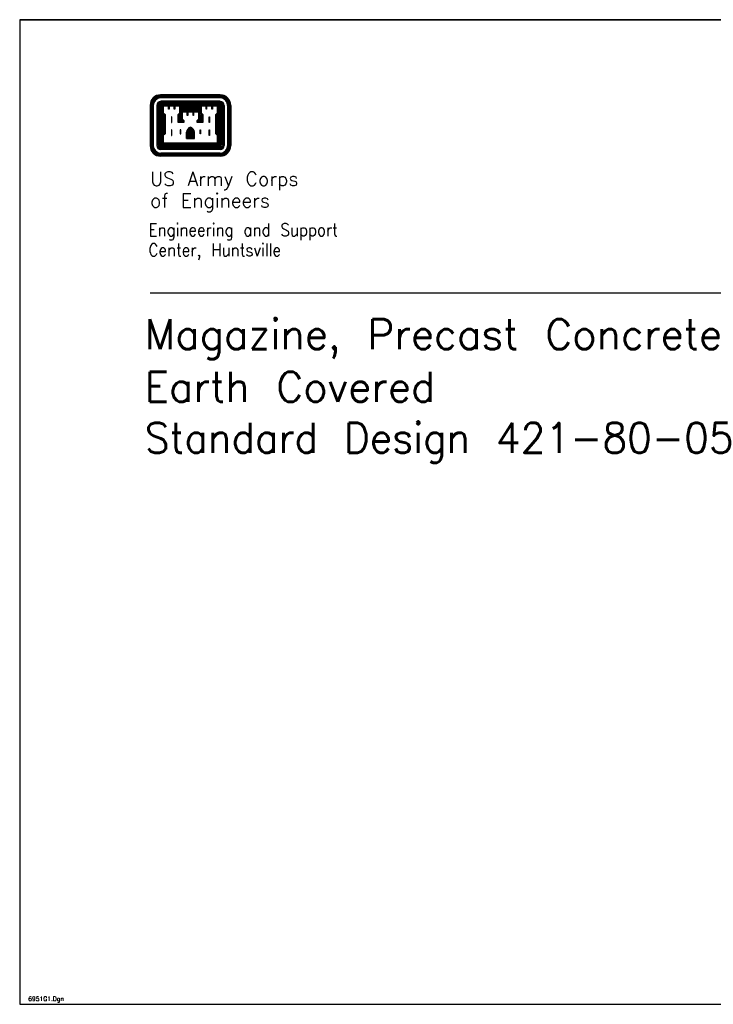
# Model space of a CAD drawing. Extents: x 0 to 1154, y 0 to 483.
# Tile 1 of 6: x 0 to 176, y 0 to 250. Entities that reach past the tile are written whole.
import ezdxf

# ---------------------------------------------------------------- set-up
doc = ezdxf.new("R2010")
doc.units = 0
doc.header["$LTSCALE"] = 25.4
doc.header["$MEASUREMENT"] = 0
for name, color, linetype in [('1', 7, 'CONTINUOUS'), ('MG-BDR-TXT', 7, 'CONTINUOUS'), ('MG-LOGO', 7, 'CONTINUOUS'), ('TEXT', 7, 'CONTINUOUS')]:
    doc.layers.add(name, color=color, linetype=linetype)
doc.styles.add('TXT_SHX', font='txt.shx')

msp = doc.modelspace()

# ---------------------------------------------------------------- linework, layer by layer
at = {"layer": '1', "color": 3, "linetype": 'CONTINUOUS'}
msp.add_line((0, 250.04), (354.01, 250.04), dxfattribs=at)
at = {"layer": '1', "color": 7, "linetype": 'CONTINUOUS'}
for p, q in [((354.01, 250.04), (0, 250.04)), ((0, 250.04), (0, 0)), ((0, 0), (354.01, 0))]:
    msp.add_line(p, q, dxfattribs=at)
at = {"layer": 'MG-BDR-TXT', "color": 7, "linetype": 'CONTINUOUS'}
msp.add_line((298.82, 180.6), (33.15, 180.6), dxfattribs=at)
at = {"layer": 'MG-LOGO', "color": 7, "linetype": 'CONTINUOUS'}
for p, q in [((50.96, 230.96), (35.83, 230.96)), ((50.96, 230.8), (35.83, 230.8)), ((50.96, 230.58), (35.83, 230.58)), ((50.96, 230.37), (35.83, 230.37)), ((50.96, 230.16), (35.83, 230.16)), ((33.15, 228.28), (33.15, 218.06)), ((33.31, 228.28), (33.31, 218.06)), ((33.55, 228.28), (33.55, 218.06)), ((33.76, 228.28), (33.76, 218.06)), ((33.96, 228.28), (33.96, 218.06)), ((34.85, 228.28), (34.85, 218.06)), ((35.04, 228.28), (35.04, 218.06)), ((35.27, 228.28), (35.27, 218.06)), ((35.49, 228.28), (35.49, 218.06)), ((35.7, 228.28), (35.7, 218.06)), ((50.97, 229.31), (35.84, 229.31)), ((50.97, 229.06), (35.84, 229.06)), ((50.97, 228.86), (35.84, 228.86)), ((50.97, 228.64), (35.84, 228.64)), ((50.97, 228.42), (35.84, 228.42)), ((35.91, 228.28), (35.91, 218.14)), ((36.13, 228.28), (36.13, 218.36)), ((41.07, 228.23), (45.73, 228.23)), ((41.07, 228.02), (45.73, 228.02)), ((41.07, 227.81), (45.73, 227.81)), ((41.07, 227.59), (45.73, 227.59)), ((50.68, 228.28), (50.68, 218.36)), ((50.89, 228.28), (50.89, 218.14)), ((51.1, 228.28), (51.1, 218.06)), ((51.33, 228.28), (51.33, 218.06)), ((51.53, 228.28), (51.53, 218.06)), ((51.74, 228.28), (51.74, 218.06)), ((51.98, 228.28), (51.98, 218.06)), ((52.83, 228.28), (52.83, 218.06)), ((53.05, 228.28), (53.05, 218.06)), ((53.28, 228.28), (53.28, 218.06)), ((53.48, 228.28), (53.48, 218.06)), ((53.64, 228.28), (53.64, 218.06)), ((36.29, 226.1), (36.29, 220.88)), ((36.53, 225.89), (36.53, 221.13)), ((41.07, 227.38), (45.73, 227.38)), ((41.07, 227.16), (45.73, 227.16)), ((41.07, 226.93), (45.73, 226.93)), ((50.29, 225.89), (50.29, 221.13)), ((50.49, 226.08), (50.49, 220.91)), ((42.39, 219.83), (42.39, 221.5)), ((42.61, 219.83), (42.61, 221.5)), ((42.83, 219.83), (42.83, 221.5)), ((43.03, 219.83), (43.03, 221.5)), ((43.28, 219.83), (43.28, 221.5)), ((43.55, 219.83), (43.55, 221.5)), ((43.76, 219.83), (43.76, 221.5)), ((43.98, 219.83), (43.98, 221.5)), ((44.19, 219.83), (44.19, 221.5)), ((44.41, 219.83), (44.41, 221.5)), ((50.97, 217.91), (35.84, 217.91)), ((50.97, 217.71), (35.84, 217.71)), ((50.89, 218.14), (35.91, 218.14)), ((50.68, 218.36), (36.13, 218.36)), ((42.39, 219.83), (44.41, 219.83)), ((50.97, 217.48), (35.84, 217.48)), ((50.97, 217.27), (35.84, 217.27)), ((50.97, 217.05), (35.84, 217.05)), ((50.97, 216.18), (35.84, 216.18)), ((50.97, 215.97), (35.84, 215.97)), ((50.97, 215.76), (35.84, 215.76)), ((50.97, 215.54), (35.84, 215.54)), ((50.97, 215.38), (35.84, 215.38))]:
    msp.add_line(p, q, dxfattribs=at)
for points in [[(36.29, 228.28), (36.29, 226.34), (36.74, 225.89), (36.74, 221.13), (36.29, 220.68), (36.29, 218.52), (50.51, 218.52), (50.51, 220.68), (50.06, 221.13), (50.06, 225.89), (50.51, 226.34), (50.51, 228.28), (48.64, 228.28), (47.17, 228.28), (45.85, 228.28), (45.85, 226.34), (46.32, 225.89), (46.32, 224.16), (45.28, 224.16), (45.28, 224.32), (45.73, 224.77), (45.73, 226.71), (43.84, 226.71), (42.41, 226.71), (41.07, 226.71), (41.07, 224.77), (41.52, 224.32), (41.52, 224.16), (40.5, 224.16), (40.5, 225.89), (40.95, 226.34), (40.95, 228.28), (39.05, 228.28), (37.61, 228.28)], [(36.51, 228.07), (36.51, 226.41), (36.95, 225.97), (36.95, 221.05), (36.51, 220.6), (36.51, 218.74), (50.29, 218.74), (50.29, 220.6), (49.85, 221.05), (49.85, 225.97), (50.29, 226.41), (50.29, 228.07), (48.97, 228.07), (48.97, 227.3), (48.84, 227.3), (48.84, 228.07), (47.52, 228.07), (47.52, 227.3), (47.41, 227.3), (47.41, 228.07), (46.1, 228.07), (46.1, 226.41), (46.51, 225.97), (46.51, 223.94), (45.07, 223.94), (45.07, 224.42), (45.51, 224.85), (45.51, 226.52), (44.19, 226.52), (44.19, 225.73), (44.06, 225.73), (44.06, 226.52), (42.73, 226.52), (42.73, 225.73), (42.61, 225.73), (42.61, 226.52), (41.29, 226.52), (41.29, 224.85), (41.75, 224.42), (41.75, 223.94), (40.26, 223.94), (40.26, 225.97), (40.73, 226.41), (40.73, 228.07), (39.41, 228.07), (39.41, 227.3), (39.27, 227.3), (39.27, 228.07), (37.96, 228.07), (37.96, 227.3), (37.83, 227.3), (37.83, 228.07)], [(38.55, 225.41), (38.55, 223.94), (38.68, 223.94), (38.68, 225.41)], [(48.25, 225.41), (48.25, 223.94), (48.12, 223.94), (48.12, 225.41)], [(38.55, 222.06), (38.55, 220.61), (38.68, 220.61), (38.68, 222.06)], [(40.83, 222.06), (40.83, 221.06), (40.97, 221.06), (40.97, 222.06)], [(45.96, 222.06), (45.96, 221.06), (45.84, 221.06), (45.84, 222.06)], [(48.25, 222.06), (48.25, 220.61), (48.12, 220.61), (48.12, 222.06)]]:
    msp.add_lwpolyline(points, close=True, dxfattribs=at)
for points in [[(40.84, 225.92), (40.71, 225.79), (40.71, 224.37), (41.17, 224.37), (40.86, 224.68), (40.86, 225.93)], [(45.96, 225.92), (46.1, 225.79), (46.1, 224.37), (45.65, 224.37), (45.94, 224.68), (45.94, 225.93)]]:
    msp.add_lwpolyline(points, dxfattribs=at)
for centre, radius, start, end in [((35.83, 228.29), 2.67, 90, 180), ((35.83, 228.29), 2.52, 90, 180), ((35.83, 228.29), 2.3, 90, 180), ((35.83, 228.29), 2.08, 90, 180), ((35.83, 228.29), 1.87, 90, 180), ((50.97, 228.29), 2.67, 0, 90), ((50.97, 228.29), 2.52, 0, 90), ((50.97, 228.29), 2.3, 0, 90), ((50.97, 228.29), 2.08, 0, 90), ((50.97, 228.29), 1.87, 0, 90), ((35.83, 228.29), 1, 90, 180), ((35.83, 228.29), 0.785, 90, 180), ((35.83, 228.29), 0.569, 90, 180), ((35.83, 228.29), 0.352, 90, 180), ((35.83, 228.29), 0.136, 90, 180), ((50.97, 228.29), 1, 0, 90), ((50.97, 228.29), 0.785, 0, 90), ((50.97, 228.29), 0.569, 0, 90), ((50.97, 228.29), 0.352, 0, 90), ((50.97, 228.29), 0.136, 0, 90), ((43.77, 221.39), 1.38, 105.6681, 176.0575), ((43.03, 221.39), 1.38, 3.9425, 74.3949), ((43.77, 221.39), 1.17, 103.4698, 176.0575), ((43.77, 221.39), 0.952, 103.4698, 176.0575), ((43.77, 221.39), 0.735, 103.4698, 176.0575), ((43.03, 221.39), 0.519, 3.9425, 76.5302), ((43.03, 221.39), 0.735, 3.9425, 76.5302), ((43.03, 221.39), 0.952, 3.9425, 76.5302), ((43.77, 221.39), 0.519, 103.4698, 176.0575), ((43.03, 221.39), 1.17, 3.9425, 76.5302), ((35.83, 218.05), 2.67, 180, 270), ((35.83, 218.05), 2.52, 180, 270), ((35.83, 218.05), 2.3, 180, 270), ((35.83, 218.05), 2.08, 180, 270), ((35.83, 218.05), 1.87, 180, 270), ((35.83, 218.05), 1, 180, 270), ((35.83, 218.05), 0.785, 180, 270), ((35.83, 218.05), 0.569, 180, 270), ((35.83, 218.05), 0.352, 180, 270), ((35.83, 218.05), 0.136, 180, 270), ((50.97, 218.05), 0.136, 270, 360), ((50.97, 218.05), 0.785, 270, 360), ((50.97, 218.05), 0.569, 270, 360), ((50.97, 218.05), 0.352, 270, 360), ((50.97, 218.05), 1, 270, 360), ((50.97, 218.05), 1.87, 270, 360), ((50.97, 218.05), 2.08, 270, 360), ((50.97, 218.05), 2.3, 270, 360), ((50.97, 218.05), 2.52, 270, 360), ((50.97, 218.05), 2.67, 270, 360)]:
    msp.add_arc(centre, radius, start, end, dxfattribs=at)

# ---------------------------------------------------------------- texts
at = {"layer": 'MG-BDR-TXT', "color": 7, "linetype": 'CONTINUOUS', "style": 'TXT_SHX'}
for s, p in [('Magazine, Precast Concrete', (31.77, 166.35)), ('Earth Covered', (31.77, 153)), ('Standard Design 421-80-05', (31.77, 140.05))]:
    msp.add_text(s, height=7.6, dxfattribs=at).set_placement(p)
at = {"layer": 'MG-LOGO', "color": 7, "linetype": 'CONTINUOUS', "style": 'TXT_SHX'}
for s, p in [('US Army Corps', (33.15, 207.89)), ('of Engineers', (33.15, 202.35))]:
    msp.add_text(s, height=3.5241, dxfattribs=at).set_placement(p)
at = {"layer": 'MG-LOGO', "color": 7, "linetype": 'CONTINUOUS', "style": 'TXT_SHX', "width": 0.882}
for s, p in [('Engineering and Support', (32.74, 195.09)), ('Center, Huntsville', (32.74, 189.97))]:
    msp.add_text(s, height=3.1955, dxfattribs=at).set_placement(p)
at = {"layer": 'TEXT', "color": 7, "linetype": 'CONTINUOUS', "style": 'TXT_SHX', "width": 1.02}
msp.add_text('6951G1.Dgn', height=1.094, dxfattribs=at).set_placement((2.17, 0.85))

doc.saveas('drawing.dxf')
